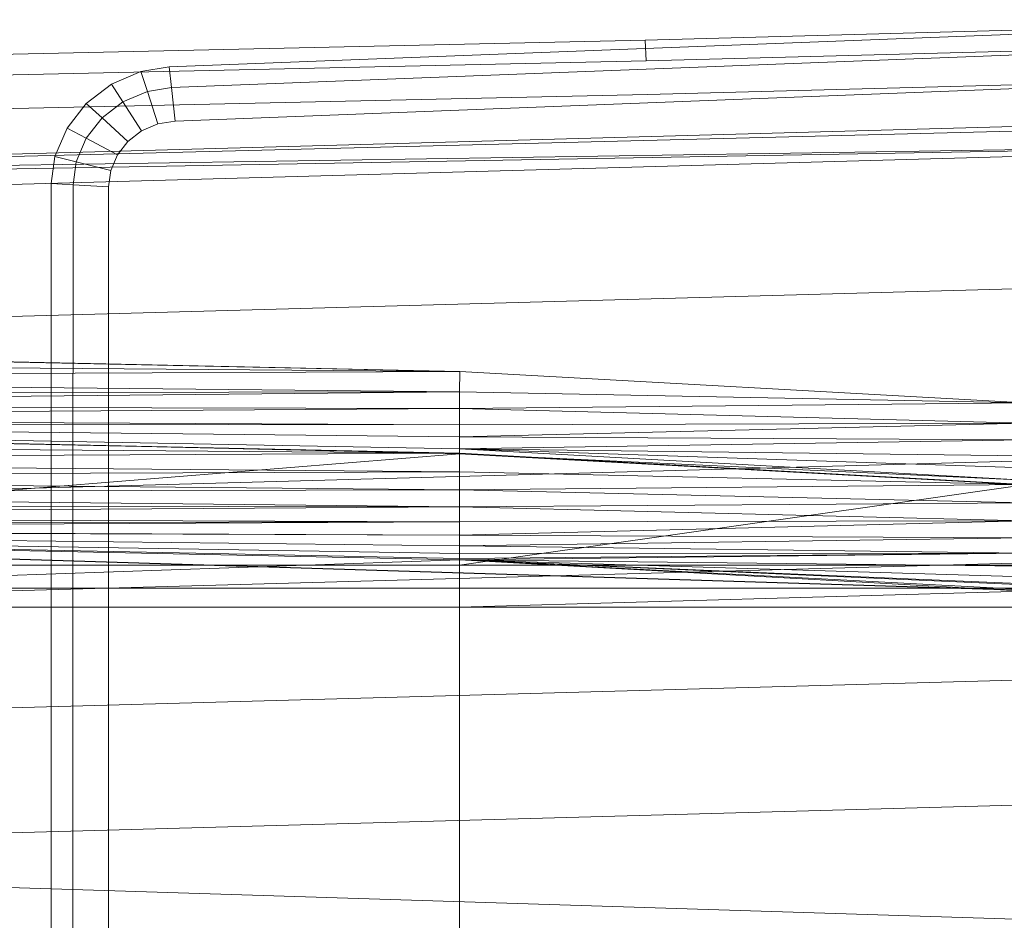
# Model space of a CAD drawing. Header units: metres. Extents: x 391.1 to 427.5, y 12.8 to 28.4.
# Tile 160 of 234: x 407.569 to 407.769, y 26.456 to 26.639. Entities that reach past the tile are written whole.
import ezdxf

# ---------------------------------------------------------------- set-up
doc = ezdxf.new("R2010")
doc.units = ezdxf.units.M
doc.layers.add('A-DETL-____-MBND', color=7, linetype='Continuous', lineweight=18)

# ---------------------------------------------------------------- blocks, each defined once
blk = doc.blocks.new('Family - Inodor PA-152192-03_ENLLUMENAT_P0A')
at = {"layer": 'A-DETL-____-MBND', "color": 253, "true_color": 0xaaaaaa}
for p, q in [((0.47654, 0.38648), (0.31954, 0.38234)), ((0.47654, 0.38648), (0.31954, 0.38234)), ((0.31954, 0.38234), (0, 0.37522)), ((0.31954, 0.38234), (0, 0.37522)), ((0.22275, 0.37687), (0.41325, 0.38426)), ((0.22275, 0.37687), (0.41325, 0.38426)), ((0.31971, 0.37812), (0.31954, 0.38234)), ((0.31954, 0.38234), (0.31971, 0.37812)), ((0.4765, 0.38225), (0.31971, 0.37812)), ((0.4765, 0.38225), (0.31971, 0.37812)), ((0.22322, 0.37265), (0.41343, 0.38004)), ((0.22322, 0.37265), (0.41343, 0.38004)), ((0.31971, 0.37812), (0.00022, 0.371)), ((0.31971, 0.37812), (0.00022, 0.371)), ((0.21701, 0.37594), (0.22275, 0.37687)), ((0.21701, 0.37594), (0.22275, 0.37687)), ((0.22322, 0.37265), (0.22275, 0.37687)), ((0.22275, 0.37687), (0.22322, 0.37265)), ((0.21102, 0.37337), (0.21701, 0.37594)), ((0.21102, 0.37337), (0.21701, 0.37594)), ((0.21832, 0.37186), (0.21701, 0.37594)), ((0.21701, 0.37594), (0.21832, 0.37186)), ((0.47644, 0.37541), (0.31998, 0.37128)), ((0.47644, 0.37541), (0.31998, 0.37128)), ((0.2059, 0.36946), (0.21102, 0.37337)), ((0.2059, 0.36946), (0.21102, 0.37337)), ((0.21337, 0.36974), (0.21102, 0.37337)), ((0.21102, 0.37337), (0.21337, 0.36974)), ((0.21832, 0.37186), (0.22322, 0.37265)), ((0.21832, 0.37186), (0.22322, 0.37265)), ((0.22397, 0.36584), (0.22322, 0.37265)), ((0.22322, 0.37265), (0.22397, 0.36584)), ((0.41372, 0.3732), (0.22397, 0.36584)), ((0.41372, 0.3732), (0.22397, 0.36584)), ((0.41372, 0.3732), (0.22397, 0.36584)), ((0.22397, 0.36584), (0.41372, 0.3732)), ((0.31998, 0.37128), (0.00056, 0.36417)), ((0.31998, 0.37128), (0.00056, 0.36417)), ((0.21337, 0.36974), (0.21832, 0.37186)), ((0.21337, 0.36974), (0.21832, 0.37186)), ((0.22043, 0.36527), (0.21832, 0.37186)), ((0.21832, 0.37186), (0.22043, 0.36527)), ((0.20199, 0.36444), (0.2059, 0.36946)), ((0.20199, 0.36444), (0.2059, 0.36946)), ((0.20914, 0.36651), (0.2059, 0.36946)), ((0.2059, 0.36946), (0.20914, 0.36651)), ((0.20914, 0.36651), (0.21337, 0.36974)), ((0.20914, 0.36651), (0.21337, 0.36974)), ((0.21716, 0.36387), (0.21337, 0.36974)), ((0.21337, 0.36974), (0.21716, 0.36387)), ((0.00127, 0.35389), (0.51095, 0.36797)), ((0.51095, 0.36678), (0.00127, 0.35389)), ((0.20591, 0.36236), (0.20914, 0.36651)), ((0.20591, 0.36236), (0.20914, 0.36651)), ((0.21437, 0.36173), (0.20914, 0.36651)), ((0.20914, 0.36651), (0.21437, 0.36173)), ((0.19954, 0.35865), (0.20199, 0.36444)), ((0.19954, 0.35865), (0.20199, 0.36444)), ((0.20591, 0.36236), (0.20199, 0.36444)), ((0.20199, 0.36444), (0.20591, 0.36236)), ((0.22043, 0.36527), (0.21716, 0.36387)), ((0.22043, 0.36527), (0.21716, 0.36387)), ((0.22043, 0.36527), (0.21716, 0.36387)), ((0.21716, 0.36387), (0.22043, 0.36527)), ((0.22397, 0.36584), (0.22043, 0.36527)), ((0.22397, 0.36584), (0.22043, 0.36527)), ((0.22397, 0.36584), (0.22043, 0.36527)), ((0.22043, 0.36527), (0.22397, 0.36584)), ((0.20388, 0.35757), (0.20591, 0.36236)), ((0.20388, 0.35757), (0.20591, 0.36236)), ((0.21224, 0.35899), (0.20591, 0.36236)), ((0.20591, 0.36236), (0.21224, 0.35899)), ((0.21716, 0.36387), (0.21437, 0.36173)), ((0.21716, 0.36387), (0.21437, 0.36173)), ((0.21716, 0.36387), (0.21437, 0.36173)), ((0.21437, 0.36173), (0.21716, 0.36387)), ((0.51095, 0.36184), (0.00127, 0.35389)), ((0.51095, 0.36184), (0.00127, 0.35271)), ((0.51095, 0.36184), (0.00127, 0.34776)), ((0.21437, 0.36173), (0.21224, 0.35899)), ((0.21437, 0.36173), (0.21224, 0.35899)), ((0.21437, 0.36173), (0.21224, 0.35899)), ((0.21224, 0.35899), (0.21437, 0.36173)), ((0.1988, 0.35316), (0.19954, 0.35865)), ((0.1988, 0.35316), (0.19954, 0.35865)), ((0.20388, 0.35757), (0.19954, 0.35865)), ((0.19954, 0.35865), (0.20388, 0.35757)), ((0.21224, 0.35899), (0.2109, 0.35583)), ((0.21224, 0.35899), (0.2109, 0.35583)), ((0.21224, 0.35899), (0.2109, 0.35583)), ((0.2109, 0.35583), (0.21224, 0.35899)), ((0.20325, 0.35289), (0.20388, 0.35757)), ((0.20325, 0.35289), (0.20388, 0.35757)), ((0.2109, 0.35583), (0.20388, 0.35757)), ((0.20388, 0.35757), (0.2109, 0.35583)), ((0.2109, 0.35583), (0.21044, 0.35245)), ((0.2109, 0.35583), (0.21044, 0.35245)), ((0.2109, 0.35583), (0.21044, 0.35245)), ((0.21044, 0.35245), (0.2109, 0.35583)), ((0.19876, 0.27623), (0.1988, 0.35316)), ((0.19876, 0.27623), (0.1988, 0.35316)), ((0.20325, 0.35289), (0.1988, 0.35316)), ((0.1988, 0.35316), (0.20325, 0.35289)), ((0.2032, 0.27623), (0.20325, 0.35289)), ((0.2032, 0.27623), (0.20325, 0.35289)), ((0.21044, 0.35245), (0.20325, 0.35289)), ((0.20325, 0.35289), (0.21044, 0.35245)), ((0.21044, 0.35245), (0.2104, 0.27622)), ((0.21044, 0.35245), (0.2104, 0.27622)), ((0.21044, 0.35245), (0.2104, 0.27622)), ((0.2104, 0.27622), (0.21044, 0.35245)), ((0.51095, 0.33495), (0.00127, 0.32087)), ((0.28182, 0.31489), (0.00127, 0.32102)), ((0.00192, 0.32088), (0.28182, 0.31489)), ((0.28182, 0.31489), (0.00192, 0.32088)), ((0.28182, 0.31489), (0.00192, 0.31713)), ((0.28182, 0.31489), (0.00192, 0.31713)), ((0.28182, 0.31489), (0.00192, 0.31371)), ((0.00192, 0.31371), (0.28182, 0.31489)), ((0.28181, 0.31079), (0.28182, 0.31489)), ((0.28181, 0.31079), (0.28182, 0.31489)), ((0.39671, 0.30854), (0.28182, 0.31489)), ((0.28181, 0.31079), (0.00192, 0.31371)), ((0.28181, 0.31079), (0.00192, 0.31371)), ((0.28181, 0.31079), (0.00192, 0.31043)), ((0.00192, 0.30799), (0.28181, 0.31079)), ((0.00192, 0.31043), (0.28181, 0.31079)), ((0.00192, 0.30799), (0.28181, 0.31079)), ((0.39671, 0.30854), (0.28181, 0.31079)), ((0.39671, 0.30854), (0.28181, 0.31079)), ((0.28181, 0.30737), (0.28181, 0.31079)), ((0.28181, 0.30737), (0.28181, 0.31079)), ((0.39671, 0.30854), (0.28181, 0.30737)), ((0.28181, 0.30737), (0.39671, 0.30854)), ((0.28181, 0.30737), (0.00192, 0.30799)), ((0.28181, 0.30737), (0.00192, 0.30799)), ((0.28181, 0.30737), (0.00192, 0.30554)), ((0.00192, 0.30554), (0.28181, 0.30737)), ((0.3967, 0.30444), (0.28181, 0.30737)), ((0.28181, 0.30409), (0.28181, 0.30737)), ((0.3967, 0.30444), (0.28181, 0.30737)), ((0.28181, 0.30409), (0.28181, 0.30737)), ((0.28176, 0.29829), (0.00127, 0.30443)), ((0.00187, 0.30429), (0.28176, 0.29829)), ((0.28176, 0.29829), (0.00187, 0.30429)), ((0.28181, 0.30409), (0.00192, 0.30554)), ((0.28181, 0.30409), (0.00192, 0.30554)), ((0.28181, 0.30409), (0.00192, 0.30454)), ((0.28181, 0.30409), (0.00192, 0.30454)), ((0.28181, 0.30165), (0.00192, 0.30454)), ((0.28181, 0.30165), (0.00192, 0.30454)), ((0.28181, 0.2992), (0.00192, 0.30454)), ((0.28181, 0.2992), (0.00192, 0.30454)), ((0.28175, 0.2982), (0.00192, 0.30454)), ((0.28175, 0.2982), (0.00192, 0.30454)), ((0.3967, 0.30444), (0.28181, 0.30409)), ((0.28181, 0.30165), (0.3967, 0.30444)), ((0.28181, 0.30409), (0.3967, 0.30444)), ((0.28181, 0.30165), (0.3967, 0.30444)), ((0.28181, 0.30409), (0.28181, 0.30165)), ((0.28181, 0.30165), (0.28181, 0.30409)), ((0.28176, 0.29829), (0.00187, 0.30052)), ((0.28176, 0.29829), (0.00187, 0.30052)), ((0.28181, 0.30165), (0.28181, 0.2992)), ((0.3967, 0.30102), (0.28181, 0.30165)), ((0.3967, 0.30102), (0.28181, 0.30165)), ((0.28181, 0.2992), (0.28181, 0.30165)), ((0.3967, 0.30102), (0.28181, 0.2992)), ((0.28181, 0.2992), (0.3967, 0.30102)), ((0.51095, 0.29991), (0.00127, 0.28584)), ((0.28176, 0.29829), (0.00187, 0.29687)), ((0.00187, 0.29687), (0.28176, 0.29829)), ((0.28181, 0.2992), (0.28175, 0.2982)), ((0.28175, 0.2982), (0.28181, 0.2992)), ((0.28176, 0.29452), (0.28176, 0.29829)), ((0.39665, 0.29195), (0.28176, 0.29829)), ((0.28176, 0.29452), (0.28176, 0.29829)), ((0.3967, 0.29774), (0.28181, 0.2992)), ((0.3967, 0.29285), (0.28181, 0.2992)), ((0.3967, 0.29774), (0.28181, 0.2992)), ((0.3967, 0.29531), (0.28181, 0.2992)), ((0.3967, 0.29531), (0.28181, 0.2992)), ((0.3967, 0.29285), (0.28181, 0.2992)), ((0.28175, 0.2982), (0.00186, 0.27553)), ((0.00186, 0.27553), (0.28175, 0.2982)), ((0.28176, 0.29452), (0.00187, 0.29687)), ((0.28176, 0.29452), (0.00187, 0.29687)), ((0.3967, 0.29285), (0.28175, 0.2982)), ((0.3967, 0.29285), (0.28175, 0.2982)), ((0.39665, 0.29185), (0.28175, 0.2982)), ((0.39665, 0.29185), (0.28175, 0.2982)), ((0.28176, 0.27553), (0.28175, 0.2982)), ((0.28176, 0.27553), (0.28175, 0.2982)), ((0.28176, 0.29452), (0.00187, 0.29343)), ((0.00187, 0.29343), (0.28176, 0.29452)), ((0.39665, 0.29195), (0.28176, 0.29452)), ((0.28176, 0.29086), (0.28176, 0.29452)), ((0.39665, 0.29195), (0.28176, 0.29452)), ((0.28176, 0.29086), (0.28176, 0.29452)), ((0.28176, 0.29086), (0.00187, 0.29343)), ((0.28176, 0.29086), (0.00187, 0.29343)), ((0.28176, 0.29086), (0.00187, 0.29033)), ((0.00187, 0.29033), (0.28176, 0.29086)), ((0.28176, 0.28743), (0.00187, 0.29033)), ((0.28176, 0.28743), (0.00187, 0.29033)), ((0.39665, 0.29195), (0.28176, 0.29086)), ((0.28176, 0.29086), (0.39665, 0.29195)), ((0.39665, 0.29185), (0.28176, 0.27553)), ((0.28176, 0.27553), (0.39665, 0.29185)), ((0.39665, 0.28818), (0.28176, 0.29086)), ((0.28176, 0.28743), (0.28176, 0.29086)), ((0.39665, 0.28818), (0.28176, 0.29086)), ((0.28176, 0.28743), (0.28176, 0.29086)), ((0.28176, 0.28743), (0.00187, 0.28766)), ((0.28176, 0.28743), (0.00187, 0.28766)), ((0.28176, 0.28743), (0.00187, 0.28548)), ((0.00187, 0.28548), (0.28176, 0.28743)), ((0.39665, 0.28818), (0.28176, 0.28743)), ((0.28176, 0.28743), (0.39665, 0.28818)), ((0.39665, 0.28452), (0.28176, 0.28743)), ((0.28176, 0.28433), (0.28176, 0.28743)), ((0.39665, 0.28452), (0.28176, 0.28743)), ((0.28176, 0.28433), (0.28176, 0.28743)), ((0.28176, 0.28433), (0.00187, 0.28548)), ((0.28176, 0.28433), (0.00187, 0.28548)), ((0.28176, 0.28433), (0.00187, 0.28388)), ((0.00187, 0.2829), (0.28176, 0.28433)), ((0.00187, 0.28388), (0.28176, 0.28433)), ((0.00187, 0.2829), (0.28176, 0.28433)), ((0.39665, 0.28452), (0.28176, 0.28433)), ((0.28176, 0.28165), (0.39665, 0.28452)), ((0.28176, 0.28433), (0.39665, 0.28452)), ((0.28176, 0.28165), (0.39665, 0.28452)), ((0.28176, 0.28165), (0.28176, 0.28433)), ((0.28176, 0.28165), (0.28176, 0.28433)), ((0.28176, 0.28165), (0.00187, 0.2829)), ((0.28176, 0.28165), (0.00187, 0.2829)), ((0.51154, 0.26697), (0.00187, 0.28259)), ((0.28176, 0.27659), (0.00187, 0.28259)), ((0.28176, 0.27659), (0.00187, 0.28259)), ((0.52327, 0.26645), (0.00187, 0.28259)), ((0.51154, 0.26697), (0.00187, 0.28259)), ((0.00187, 0.28259), (0.28176, 0.27659)), ((0.28176, 0.28165), (0.00187, 0.28259)), ((0.28176, 0.28165), (0.00187, 0.28259)), ((0.28176, 0.27948), (0.00187, 0.28259)), ((0.28176, 0.27948), (0.00187, 0.28259)), ((0.28176, 0.27788), (0.00187, 0.28259)), ((0.28176, 0.27788), (0.00187, 0.28259)), ((0.28176, 0.2769), (0.00187, 0.28259)), ((0.28176, 0.2769), (0.00187, 0.28259)), ((0.28176, 0.27659), (0.00187, 0.28259)), ((0.39665, 0.28109), (0.28176, 0.28165)), ((0.28176, 0.28165), (0.28176, 0.27948)), ((0.39665, 0.28109), (0.28176, 0.28165)), ((0.28176, 0.27948), (0.28176, 0.28165)), ((0.39665, 0.28109), (0.28176, 0.27948)), ((0.28176, 0.27948), (0.39665, 0.28109)), ((0.51095, 0.27916), (0.00127, 0.26508)), ((0.28176, 0.27948), (0.28176, 0.27788)), ((0.39665, 0.27799), (0.28176, 0.27948)), ((0.39665, 0.27799), (0.28176, 0.27948)), ((0.28176, 0.27788), (0.28176, 0.27948)), ((0.28176, 0.27659), (0.00186, 0.26697)), ((0.00186, 0.26697), (0.28176, 0.27659)), ((0.39665, 0.27799), (0.28176, 0.27788)), ((0.28176, 0.2769), (0.39665, 0.27799)), ((0.28176, 0.27788), (0.39665, 0.27799)), ((0.28176, 0.27659), (0.39665, 0.27799)), ((0.28176, 0.2769), (0.39665, 0.27799)), ((0.28176, 0.27659), (0.39665, 0.27799)), ((0.28176, 0.27788), (0.28176, 0.2769)), ((0.28176, 0.2769), (0.28176, 0.27788)), ((0.28176, 0.2769), (0.28176, 0.27659)), ((0.28176, 0.27659), (0.28176, 0.2769)), ((0.51154, 0.26697), (0.28176, 0.27659)), ((0.51154, 0.26697), (0.28176, 0.27659)), ((0.39665, 0.27024), (0.28176, 0.27659)), ((0.39665, 0.27024), (0.28176, 0.27659)), ((0.28176, 0.26697), (0.28176, 0.27659)), ((0.28176, 0.26697), (0.28176, 0.27659)), ((0.28176, 0.27659), (0.39665, 0.27024)), ((0.39665, 0.27531), (0.28176, 0.27659)), ((0.39665, 0.27531), (0.28176, 0.27659)), ((0.39665, 0.27314), (0.28176, 0.27659)), ((0.39665, 0.27314), (0.28176, 0.27659)), ((0.39665, 0.27154), (0.28176, 0.27659)), ((0.39665, 0.27154), (0.28176, 0.27659)), ((0.39665, 0.27056), (0.28176, 0.27659)), ((0.39665, 0.27056), (0.28176, 0.27659)), ((0.39665, 0.27024), (0.28176, 0.27659)), ((0.28176, 0.27553), (0.00186, 0.27553)), ((0.28176, 0.27553), (0.00186, 0.27553)), ((0.19876, 0.12377), (0.19876, 0.27623)), ((0.19876, 0.12377), (0.19876, 0.27623)), ((0.2032, 0.12377), (0.2032, 0.27623)), ((0.2032, 0.12377), (0.2032, 0.27623)), ((0.2104, 0.27622), (0.2104, 0.12377)), ((0.2104, 0.27622), (0.2104, 0.12377)), ((0.2104, 0.27622), (0.2104, 0.12377)), ((0.2104, 0.12377), (0.2104, 0.27622)), ((0.39665, 0.27553), (0.28176, 0.27553)), ((0.28176, 0.27553), (0.28176, 0.27086)), ((0.39665, 0.27553), (0.28176, 0.27553)), ((0.28176, 0.27086), (0.28176, 0.27553)), ((0.00186, 0.27086), (0.28176, 0.27086)), ((0.28176, 0.27086), (0.00186, 0.27086)), ((0.28176, 0.27086), (0.39665, 0.27086)), ((0.28176, 0.27086), (0.28176, 0.26697)), ((0.39665, 0.27086), (0.28176, 0.27086)), ((0.28176, 0.27086), (0.28176, 0.26697)), ((0.39665, 0.27024), (0.28176, 0.26697)), ((0.28176, 0.26697), (0.39665, 0.27024)), ((0.28176, 0.26697), (0.00186, 0.26697)), ((0.28176, 0.26697), (0.00186, 0.26697)), ((0.28176, 0.26697), (0.00186, 0.26697)), ((0.28176, 0.26697), (0.00186, 0.26697)), ((0.39665, 0.26697), (0.28176, 0.26697)), ((0.28176, 0.26697), (0.28176, 0.13288)), ((0.39665, 0.26697), (0.28176, 0.26697)), ((0.28176, 0.13288), (0.28176, 0.26697)), ((0.28176, 0.26697), (0.39665, 0.26697)), ((0.28176, 0.13288), (0.28176, 0.26697)), ((0.28176, 0.13288), (0.28176, 0.26697)), ((0.39665, 0.26697), (0.28176, 0.26697)), ((0.51095, 0.25539), (0.00127, 0.24131)), ((0.51095, 0.22997), (0.00127, 0.2159)), ((0.51095, 0.19991), (0.00127, 0.2159))]:
    blk.add_line(p, q, dxfattribs=at)
blk = doc.blocks.new('LONDR55-XX_ZZ-ARQ-CAA-M3D-Londres55_ifc-1-03_ENLLUMENAT_P0A')
at = {"layer": 'A-DETL-____-MBND', "color": 253, "lineweight": 18, "true_color": 0xaaaaaa}
blk.add_blockref('Family - Inodor PA-152192-03_ENLLUMENAT_P0A', (407.37693, 26.25274), dxfattribs=at)

msp = doc.modelspace()

# ---------------------------------------------------------------- block references
at = {"lineweight": 5}
msp.add_blockref('LONDR55-XX_ZZ-ARQ-CAA-M3D-Londres55_ifc-1-03_ENLLUMENAT_P0A', (0, 0), dxfattribs=at)

doc.saveas('drawing.dxf')
